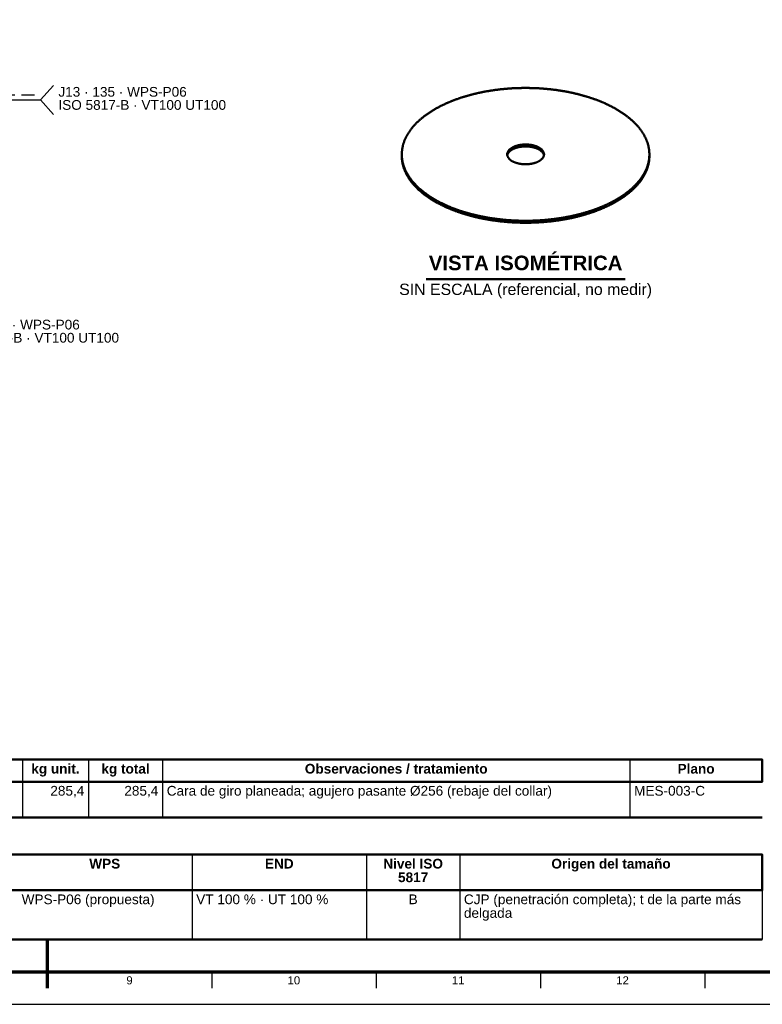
# Model space of a CAD drawing. Header units: millimetres. Extents: x 0 to 841, y 0 to 594.
# Tile 2 of 4: x 417 to 646, y 0 to 304. Entities that reach past the tile are written whole.
import ezdxf
from ezdxf.enums import TextEntityAlignment as Align

# ---------------------------------------------------------------- set-up
doc = ezdxf.new("R2010")
doc.units = ezdxf.units.MM
doc.linetypes.add('OCULTO', pattern=[6, 4, -2])
for name, color, linetype, lineweight in [('COTA', 7, 'CONTINUOUS', 25), ('FINA', 7, 'CONTINUOUS', 25), ('MARCO', 7, 'CONTINUOUS', 70), ('OCU', 7, 'OCULTO', 25), ('TXT', 7, 'CONTINUOUS', 25), ('VIS', 7, 'CONTINUOUS', 50)]:
    doc.layers.add(name, color=color, linetype=linetype, lineweight=lineweight)
doc.styles.add('STD', font='LiberationSans-Regular.ttf')
doc.styles.add('STDB', font='LiberationSans-Bold.ttf')

msp = doc.modelspace()

# ---------------------------------------------------------------- linework, layer by layer
at = {"layer": 'COTA'}
for p, q in [((423.4, 279.1), (427.4, 283.6)), ((387.5, 279.1), (423.4, 279.1)), ((423.4, 279.1), (427.4, 274.6))]:
    msp.add_line(p, q, dxfattribs=at)
at = {"layer": 'FINA'}
for p, q in [((417.78, 75.5), (417.78, 57.7)), ((438.2, 75.5), (438.2, 57.7)), ((461.02, 75.5), (461.02, 57.7)), ((605.16, 75.5), (605.16, 57.7)), ((25, 68.7), (646, 68.7)), ((470.11, 46.2), (470.11, 20)), ((523.95, 46.2), (523.95, 20)), ((552.67, 46.2), (552.67, 20)), ((646, 46.2), (646, 20)), ((25, 35.2), (646, 35.2)), ((425.5, 10), (425.5, 5)), ((476.19, 10), (476.19, 5)), ((526.88, 10), (526.88, 5)), ((577.56, 10), (577.56, 5)), ((628.25, 10), (628.25, 5))]:
    msp.add_line(p, q, dxfattribs=at)
msp.add_lwpolyline([(0, 0), (841, 0), (841, 594), (0, 594)], close=True, dxfattribs=at)
at = {"layer": 'MARCO'}
msp.add_line((425.5, 5), (425.5, 20), dxfattribs=at)
msp.add_lwpolyline([(20, 10), (831, 10), (831, 584), (20, 584)], close=True, dxfattribs=at)
at = {"layer": 'OCU'}
msp.add_line((387.5, 280.7), (423.4, 280.7), dxfattribs=at)
at = {"layer": 'VIS'}
for p, q in [((542.29, 223.8), (603.71, 223.8)), ((25, 57.7), (646, 57.7)), ((25, 20), (646, 20))]:
    msp.add_line(p, q, dxfattribs=at)
for points in [[(611.18, 262.3), (611.18, 262.49), (611.17, 262.68), (611.16, 262.86), (611.15, 263.05), (611.14, 263.24), (611.12, 263.43), (611.1, 263.62), (611.07, 263.8), (611.05, 263.99), (611.02, 264.18), (610.98, 264.36), (610.95, 264.55), (610.91, 264.73), (610.87, 264.91), (610.82, 265.1), (610.77, 265.28), (610.72, 265.46), (610.67, 265.64), (610.61, 265.82), (610.55, 266), (610.49, 266.18), (610.42, 266.36), (610.36, 266.53), (610.29, 266.71), (610.21, 266.88), (610.14, 267.05), (610.06, 267.22), (609.98, 267.4), (609.9, 267.57), (609.81, 267.73), (609.72, 267.9), (609.64, 268.07), (609.54, 268.23), (609.45, 268.4), (609.35, 268.56), (609.26, 268.72), (609.16, 268.88), (609.06, 269.04), (608.95, 269.2), (608.85, 269.35), (608.74, 269.51), (608.63, 269.66), (608.52, 269.81), (608.41, 269.96), (608.29, 270.12), (608.18, 270.26), (608.06, 270.41), (607.94, 270.56), (607.82, 270.7), (607.7, 270.85), (607.58, 270.99), (607.45, 271.13), (607.33, 271.27), (607.2, 271.41), (607.07, 271.55), (606.94, 271.69), (606.81, 271.82), (606.68, 271.95), (606.54, 272.09), (606.41, 272.22), (606.27, 272.35), (606.14, 272.48), (606, 272.61), (605.86, 272.74), (605.72, 272.86), (605.58, 272.99), (605.44, 273.11), (605.29, 273.23), (605.15, 273.36), (605, 273.48), (604.86, 273.6), (604.71, 273.71), (604.56, 273.83), (604.41, 273.95), (604.27, 274.06), (604.12, 274.18), (603.96, 274.29), (603.81, 274.4), (603.66, 274.51), (603.51, 274.62), (603.35, 274.73), (603.2, 274.84), (603.04, 274.95), (602.89, 275.05), (602.73, 275.16), (602.57, 275.26), (602.42, 275.37), (602.26, 275.47), (602.1, 275.57), (601.94, 275.67), (601.78, 275.77), (601.62, 275.87), (601.46, 275.96), (601.29, 276.06), (601.13, 276.16), (600.97, 276.25), (600.81, 276.35), (600.64, 276.44), (600.48, 276.53), (600.31, 276.62), (600.15, 276.71), (599.98, 276.8), (599.81, 276.89), (599.65, 276.98), (599.48, 277.07), (599.31, 277.15), (599.14, 277.24), (598.98, 277.32), (598.81, 277.4), (598.64, 277.49), (598.47, 277.57), (598.3, 277.65), (598.13, 277.73), (597.96, 277.81), (597.79, 277.89), (597.61, 277.97), (597.44, 278.05), (597.27, 278.12), (597.1, 278.2), (596.92, 278.27), (596.75, 278.35), (596.58, 278.42), (596.4, 278.49), (596.23, 278.57), (596.05, 278.64), (595.88, 278.71), (595.7, 278.78), (595.53, 278.85), (595.35, 278.92), (595.18, 278.98), (595, 279.05), (594.83, 279.12), (594.65, 279.18), (594.47, 279.25), (594.29, 279.31), (594.12, 279.38), (593.94, 279.44), (593.76, 279.5), (593.58, 279.56), (593.4, 279.62), (593.23, 279.68), (593.05, 279.74), (592.87, 279.8), (592.69, 279.86), (592.51, 279.92), (592.33, 279.98), (592.15, 280.03), (591.97, 280.09), (591.79, 280.14), (591.61, 280.2), (591.43, 280.25), (591.25, 280.3), (591.07, 280.36), (590.88, 280.41), (590.7, 280.46), (590.52, 280.51), (590.34, 280.56), (590.16, 280.61), (589.98, 280.66), (589.79, 280.71), (589.61, 280.76), (589.43, 280.8), (589.25, 280.85), (589.06, 280.89), (588.88, 280.94), (588.7, 280.98), (588.51, 281.03), (588.33, 281.07), (588.15, 281.12), (587.96, 281.16), (587.78, 281.2), (587.59, 281.24), (587.41, 281.28), (587.23, 281.32), (587.04, 281.36), (586.86, 281.4), (586.67, 281.44), (586.49, 281.48), (586.3, 281.51), (586.12, 281.55), (585.93, 281.59), (585.75, 281.62), (585.56, 281.66), (585.38, 281.69), (585.19, 281.72), (585.01, 281.76), (584.82, 281.79), (584.63, 281.82), (584.45, 281.85), (584.26, 281.88), (584.08, 281.92), (583.89, 281.95), (583.7, 281.97), (583.52, 282), (583.33, 282.03), (583.15, 282.06), (582.96, 282.09), (582.77, 282.11), (582.59, 282.14), (582.4, 282.17), (582.21, 282.19), (582.03, 282.22), (581.84, 282.24), (581.65, 282.26), (581.46, 282.29), (581.28, 282.31), (581.09, 282.33), (580.9, 282.35), (580.71, 282.37), (580.53, 282.39), (580.34, 282.41), (580.15, 282.43), (579.96, 282.45), (579.78, 282.47), (579.59, 282.49), (579.4, 282.51), (579.21, 282.52), (579.03, 282.54), (578.84, 282.56), (578.65, 282.57), (578.46, 282.59), (578.27, 282.6), (578.09, 282.61), (577.9, 282.63), (577.71, 282.64), (577.52, 282.65), (577.33, 282.66), (577.15, 282.68), (576.96, 282.69), (576.77, 282.7), (576.58, 282.71), (576.39, 282.72), (576.2, 282.72), (576.02, 282.73), (575.83, 282.74), (575.64, 282.75), (575.45, 282.75), (575.26, 282.76), (575.07, 282.77), (574.89, 282.77), (574.7, 282.78), (574.51, 282.78), (574.32, 282.78), (574.13, 282.79), (573.94, 282.79), (573.75, 282.79), (573.57, 282.79), (573.38, 282.8), (573.19, 282.8), (573, 282.8), (572.81, 282.8), (572.62, 282.8), (572.43, 282.79), (572.25, 282.79), (572.06, 282.79), (571.87, 282.79), (571.68, 282.78), (571.49, 282.78), (571.3, 282.78), (571.11, 282.77), (570.93, 282.77), (570.74, 282.76), (570.55, 282.75), (570.36, 282.75), (570.17, 282.74), (569.98, 282.73), (569.8, 282.72), (569.61, 282.72), (569.42, 282.71), (569.23, 282.7), (569.04, 282.69), (568.85, 282.68), (568.67, 282.66), (568.48, 282.65), (568.29, 282.64), (568.1, 282.63), (567.91, 282.61), (567.73, 282.6), (567.54, 282.59), (567.35, 282.57), (567.16, 282.56), (566.97, 282.54), (566.79, 282.52), (566.6, 282.51), (566.41, 282.49), (566.22, 282.47), (566.04, 282.45), (565.85, 282.43), (565.66, 282.41), (565.47, 282.39), (565.29, 282.37), (565.1, 282.35), (564.91, 282.33), (564.72, 282.31), (564.54, 282.29), (564.35, 282.26), (564.16, 282.24), (563.97, 282.22), (563.79, 282.19), (563.6, 282.17), (563.41, 282.14), (563.23, 282.11), (563.04, 282.09), (562.85, 282.06), (562.67, 282.03), (562.48, 282), (562.3, 281.97), (562.11, 281.95), (561.92, 281.92), (561.74, 281.88), (561.55, 281.85), (561.37, 281.82), (561.18, 281.79), (560.99, 281.76), (560.81, 281.72), (560.62, 281.69), (560.44, 281.66), (560.25, 281.62), (560.07, 281.59), (559.88, 281.55), (559.7, 281.51), (559.51, 281.48), (559.33, 281.44), (559.14, 281.4), (558.96, 281.36), (558.77, 281.32), (558.59, 281.28), (558.41, 281.24), (558.22, 281.2), (558.04, 281.16), (557.85, 281.12), (557.67, 281.07), (557.49, 281.03), (557.3, 280.98), (557.12, 280.94), (556.94, 280.89), (556.75, 280.85), (556.57, 280.8), (556.39, 280.76), (556.21, 280.71), (556.02, 280.66), (555.84, 280.61), (555.66, 280.56), (555.48, 280.51), (555.3, 280.46), (555.12, 280.41), (554.93, 280.36), (554.75, 280.3), (554.57, 280.25), (554.39, 280.2), (554.21, 280.14), (554.03, 280.09), (553.85, 280.03), (553.67, 279.98), (553.49, 279.92), (553.31, 279.86), (553.13, 279.8), (552.95, 279.74), (552.77, 279.68), (552.6, 279.62), (552.42, 279.56), (552.24, 279.5), (552.06, 279.44), (551.88, 279.38), (551.71, 279.31), (551.53, 279.25), (551.35, 279.18), (551.17, 279.12), (551, 279.05), (550.82, 278.98), (550.65, 278.92), (550.47, 278.85), (550.3, 278.78), (550.12, 278.71), (549.95, 278.64), (549.77, 278.57), (549.6, 278.49), (549.42, 278.42), (549.25, 278.35), (549.08, 278.27), (548.9, 278.2), (548.73, 278.12), (548.56, 278.05), (548.39, 277.97), (548.21, 277.89), (548.04, 277.81), (547.87, 277.73), (547.7, 277.65), (547.53, 277.57), (547.36, 277.49), (547.19, 277.4), (547.02, 277.32), (546.86, 277.24), (546.69, 277.15), (546.52, 277.07), (546.35, 276.98), (546.19, 276.89), (546.02, 276.8), (545.85, 276.71), (545.69, 276.62), (545.52, 276.53), (545.36, 276.44), (545.19, 276.35), (545.03, 276.25), (544.87, 276.16), (544.71, 276.06), (544.54, 275.96), (544.38, 275.87), (544.22, 275.77), (544.06, 275.67), (543.9, 275.57), (543.74, 275.47), (543.58, 275.37), (543.43, 275.26), (543.27, 275.16), (543.11, 275.05), (542.96, 274.95), (542.8, 274.84), (542.65, 274.73), (542.49, 274.62), (542.34, 274.51), (542.19, 274.4), (542.04, 274.29), (541.88, 274.18), (541.73, 274.06), (541.59, 273.95), (541.44, 273.83), (541.29, 273.71), (541.14, 273.6), (541, 273.48), (540.85, 273.36), (540.71, 273.23), (540.56, 273.11), (540.42, 272.99), (540.28, 272.86), (540.14, 272.74), (540, 272.61), (539.86, 272.48), (539.73, 272.35), (539.59, 272.22), (539.46, 272.09), (539.32, 271.95), (539.19, 271.82), (539.06, 271.69), (538.93, 271.55), (538.8, 271.41), (538.67, 271.27), (538.55, 271.13), (538.42, 270.99), (538.3, 270.85), (538.18, 270.7), (538.06, 270.56), (537.94, 270.41), (537.82, 270.26), (537.71, 270.12), (537.59, 269.96), (537.48, 269.81), (537.37, 269.66), (537.26, 269.51), (537.15, 269.35), (537.05, 269.2), (536.94, 269.04), (536.84, 268.88), (536.74, 268.72), (536.65, 268.56), (536.55, 268.4), (536.46, 268.23), (536.36, 268.07), (536.28, 267.9), (536.19, 267.73), (536.1, 267.57), (536.02, 267.4), (535.94, 267.22), (535.86, 267.05), (535.79, 266.88), (535.71, 266.71), (535.64, 266.53), (535.58, 266.36), (535.51, 266.18), (535.45, 266), (535.39, 265.82), (535.33, 265.64), (535.28, 265.46), (535.23, 265.28), (535.18, 265.1), (535.13, 264.91), (535.09, 264.73), (535.05, 264.55), (535.02, 264.36), (534.98, 264.18), (534.95, 263.99), (534.93, 263.8), (534.9, 263.62), (534.88, 263.43), (534.86, 263.24), (534.85, 263.05), (534.84, 262.86), (534.83, 262.68), (534.82, 262.49), (534.82, 262.3)], [(578.68, 262.3), (578.68, 262.42), (578.66, 262.54), (578.64, 262.66), (578.61, 262.78), (578.57, 262.89), (578.53, 263), (578.48, 263.11), (578.42, 263.22), (578.35, 263.32), (578.29, 263.42), (578.21, 263.52), (578.13, 263.61), (578.05, 263.7), (577.97, 263.78), (577.88, 263.87), (577.79, 263.94), (577.69, 264.02), (577.6, 264.09), (577.5, 264.16), (577.4, 264.23), (577.29, 264.3), (577.19, 264.36), (577.09, 264.42), (576.98, 264.48), (576.87, 264.53), (576.76, 264.59), (576.65, 264.64), (576.54, 264.68), (576.43, 264.73), (576.32, 264.78), (576.21, 264.82), (576.09, 264.86), (575.98, 264.9), (575.86, 264.94), (575.75, 264.97), (575.63, 265), (575.51, 265.04), (575.4, 265.07), (575.28, 265.09), (575.16, 265.12), (575.04, 265.15), (574.92, 265.17), (574.81, 265.19), (574.69, 265.21), (574.57, 265.23), (574.45, 265.25), (574.33, 265.27), (574.21, 265.28), (574.09, 265.29), (573.97, 265.31), (573.85, 265.32), (573.73, 265.33), (573.6, 265.33), (573.48, 265.34), (573.36, 265.34), (573.24, 265.35), (573.12, 265.35), (573, 265.35), (572.88, 265.35), (572.76, 265.35), (572.64, 265.34), (572.52, 265.34), (572.4, 265.33), (572.27, 265.33), (572.15, 265.32), (572.03, 265.31), (571.91, 265.29), (571.79, 265.28), (571.67, 265.27), (571.55, 265.25), (571.43, 265.23), (571.31, 265.21), (571.19, 265.19), (571.08, 265.17), (570.96, 265.15), (570.84, 265.12), (570.72, 265.09), (570.6, 265.07), (570.49, 265.04), (570.37, 265), (570.25, 264.97), (570.14, 264.94), (570.02, 264.9), (569.91, 264.86), (569.79, 264.82), (569.68, 264.78), (569.57, 264.73), (569.46, 264.68), (569.35, 264.64), (569.24, 264.59), (569.13, 264.53), (569.02, 264.48), (568.91, 264.42), (568.81, 264.36), (568.71, 264.3), (568.6, 264.23), (568.5, 264.16), (568.4, 264.09), (568.31, 264.02), (568.21, 263.94), (568.12, 263.87), (568.03, 263.78), (567.95, 263.7), (567.87, 263.61), (567.79, 263.52), (567.71, 263.42), (567.65, 263.32), (567.58, 263.22), (567.52, 263.11), (567.47, 263), (567.43, 262.89), (567.39, 262.78), (567.36, 262.66), (567.34, 262.54), (567.32, 262.42), (567.32, 262.3)], [(578.65, 262), (578.63, 262.12), (578.59, 262.23), (578.55, 262.35), (578.5, 262.46), (578.45, 262.57), (578.39, 262.67), (578.32, 262.77), (578.25, 262.87), (578.17, 262.96), (578.09, 263.05), (578.01, 263.14), (577.92, 263.22), (577.83, 263.31), (577.74, 263.38), (577.64, 263.46), (577.55, 263.53), (577.45, 263.6), (577.35, 263.67), (577.24, 263.73), (577.14, 263.79), (577.03, 263.85), (576.93, 263.91), (576.82, 263.96), (576.71, 264.01), (576.6, 264.06), (576.49, 264.11), (576.38, 264.15), (576.26, 264.2), (576.15, 264.24), (576.04, 264.28), (575.92, 264.32), (575.8, 264.35), (575.69, 264.39), (575.57, 264.42), (575.46, 264.45), (575.34, 264.48), (575.22, 264.51), (575.1, 264.53), (574.98, 264.56), (574.86, 264.58), (574.75, 264.6), (574.63, 264.62), (574.51, 264.64), (574.39, 264.66), (574.27, 264.67), (574.15, 264.69), (574.03, 264.7), (573.91, 264.71), (573.79, 264.72), (573.66, 264.73), (573.54, 264.74), (573.42, 264.74), (573.3, 264.75), (573.18, 264.75), (573.06, 264.75), (572.94, 264.75), (572.82, 264.75), (572.7, 264.75), (572.58, 264.74), (572.46, 264.74), (572.34, 264.73), (572.21, 264.72), (572.09, 264.71), (571.97, 264.7), (571.85, 264.69), (571.73, 264.67), (571.61, 264.66), (571.49, 264.64), (571.37, 264.62), (571.25, 264.6), (571.14, 264.58), (571.02, 264.56), (570.9, 264.53), (570.78, 264.51), (570.66, 264.48), (570.54, 264.45), (570.43, 264.42), (570.31, 264.39), (570.2, 264.35), (570.08, 264.32), (569.96, 264.28), (569.85, 264.24), (569.74, 264.2), (569.62, 264.15), (569.51, 264.11), (569.4, 264.06), (569.29, 264.01), (569.18, 263.96), (569.07, 263.91), (568.97, 263.85), (568.86, 263.79), (568.76, 263.73), (568.65, 263.67), (568.55, 263.6), (568.45, 263.53), (568.36, 263.46), (568.26, 263.38), (568.17, 263.31), (568.08, 263.22), (567.99, 263.14), (567.91, 263.05), (567.83, 262.96), (567.75, 262.87), (567.68, 262.77), (567.61, 262.67), (567.55, 262.57), (567.5, 262.46), (567.45, 262.35), (567.41, 262.23), (567.37, 262.12), (567.35, 262)], [(534.82, 262.3), (534.82, 262.15), (534.83, 262), (534.83, 261.85), (534.84, 261.7), (534.85, 261.55), (534.86, 261.4), (534.87, 261.25), (534.89, 261.1), (534.9, 260.95), (534.92, 260.8), (534.95, 260.65), (534.97, 260.51), (534.99, 260.36), (535.02, 260.21), (535.05, 260.06), (535.08, 259.92), (535.11, 259.77), (535.15, 259.62), (535.19, 259.48), (535.22, 259.33), (535.26, 259.19), (535.31, 259.04), (535.35, 258.9), (535.4, 258.76), (535.44, 258.62), (535.49, 258.47), (535.54, 258.33), (535.6, 258.19), (535.65, 258.05), (535.71, 257.91), (535.76, 257.77), (535.82, 257.64), (535.88, 257.5), (535.95, 257.36), (536.01, 257.23), (536.08, 257.09), (536.14, 256.96), (536.21, 256.82), (536.28, 256.69), (536.35, 256.56), (536.42, 256.43), (536.5, 256.3), (536.57, 256.17), (536.65, 256.04), (536.73, 255.91), (536.8, 255.78), (536.88, 255.65), (536.97, 255.53), (537.05, 255.4), (537.13, 255.28), (537.22, 255.15), (537.3, 255.03), (537.39, 254.91), (537.48, 254.79), (537.57, 254.67), (537.66, 254.55), (537.75, 254.43), (537.84, 254.31), (537.94, 254.19), (538.03, 254.07), (538.13, 253.96), (538.22, 253.84), (538.32, 253.73), (538.42, 253.62), (538.52, 253.5), (538.62, 253.39), (538.72, 253.28), (538.82, 253.17), (538.92, 253.06), (539.02, 252.95), (539.13, 252.84), (539.23, 252.73), (539.34, 252.63), (539.45, 252.52), (539.55, 252.42), (539.66, 252.31), (539.77, 252.21), (539.88, 252.11), (539.99, 252), (540.1, 251.9), (540.21, 251.8), (540.32, 251.7), (540.43, 251.6), (540.55, 251.5), (540.66, 251.41), (540.78, 251.31), (540.89, 251.21), (541.01, 251.12), (541.12, 251.02), (541.24, 250.93), (541.36, 250.83), (541.47, 250.74), (541.59, 250.65), (541.71, 250.55), (541.83, 250.46), (541.95, 250.37), (542.07, 250.28), (542.19, 250.19), (542.31, 250.11), (542.43, 250.02), (542.56, 249.93), (542.68, 249.84), (542.8, 249.76), (542.93, 249.67), (543.05, 249.59), (543.17, 249.5), (543.3, 249.42), (543.42, 249.34), (543.55, 249.26), (543.68, 249.17), (543.8, 249.09), (543.93, 249.01), (544.06, 248.93), (544.18, 248.85), (544.31, 248.78), (544.44, 248.7), (544.57, 248.62), (544.7, 248.54), (544.83, 248.47), (544.96, 248.39), (545.09, 248.32), (545.22, 248.24), (545.35, 248.17), (545.48, 248.09), (545.61, 248.02), (545.74, 247.95), (545.87, 247.88), (546, 247.81), (546.14, 247.73), (546.27, 247.66), (546.4, 247.59), (546.54, 247.53), (546.67, 247.46), (546.8, 247.39), (546.94, 247.32), (547.07, 247.25), (547.21, 247.19), (547.34, 247.12), (547.48, 247.06), (547.61, 246.99), (547.75, 246.93), (547.88, 246.86), (548.02, 246.8), (548.15, 246.74), (548.29, 246.67), (548.43, 246.61), (548.56, 246.55), (548.7, 246.49), (548.84, 246.43), (548.98, 246.37), (549.11, 246.31), (549.25, 246.25), (549.39, 246.19), (549.53, 246.13), (549.67, 246.08), (549.81, 246.02), (549.95, 245.96), (550.08, 245.91), (550.22, 245.85), (550.36, 245.79), (550.5, 245.74), (550.64, 245.68), (550.78, 245.63), (550.92, 245.58), (551.06, 245.52), (551.2, 245.47), (551.34, 245.42), (551.49, 245.37), (551.63, 245.32), (551.77, 245.26), (551.91, 245.21), (552.05, 245.16), (552.19, 245.11), (552.33, 245.06), (552.48, 245.02), (552.62, 244.97), (552.76, 244.92), (552.9, 244.87), (553.05, 244.82), (553.19, 244.78), (553.33, 244.73), (553.47, 244.69), (553.62, 244.64), (553.76, 244.6), (553.9, 244.55), (554.05, 244.51), (554.19, 244.46), (554.33, 244.42), (554.48, 244.38), (554.62, 244.33), (554.77, 244.29), (554.91, 244.25), (555.05, 244.21), (555.2, 244.17), (555.34, 244.13), (555.49, 244.09), (555.63, 244.05), (555.78, 244.01), (555.92, 243.97), (556.07, 243.93), (556.21, 243.89), (556.36, 243.85), (556.5, 243.81), (556.65, 243.78), (556.79, 243.74), (556.94, 243.7), (557.09, 243.67), (557.23, 243.63), (557.38, 243.6), (557.52, 243.56), (557.67, 243.53), (557.82, 243.49), (557.96, 243.46), (558.11, 243.43), (558.25, 243.39), (558.4, 243.36), (558.55, 243.33), (558.69, 243.3), (558.84, 243.26), (558.99, 243.23), (559.13, 243.2), (559.28, 243.17), (559.43, 243.14), (559.58, 243.11), (559.72, 243.08), (559.87, 243.05), (560.02, 243.02), (560.16, 243), (560.31, 242.97), (560.46, 242.94), (560.61, 242.91), (560.76, 242.89), (560.9, 242.86), (561.05, 242.83), (561.2, 242.81), (561.35, 242.78), (561.49, 242.76), (561.64, 242.73), (561.79, 242.71), (561.94, 242.68), (562.09, 242.66), (562.23, 242.63), (562.38, 242.61), (562.53, 242.59), (562.68, 242.57), (562.83, 242.54), (562.98, 242.52), (563.13, 242.5), (563.27, 242.48), (563.42, 242.46), (563.57, 242.44), (563.72, 242.42), (563.87, 242.4), (564.02, 242.38), (564.17, 242.36), (564.32, 242.34), (564.46, 242.32), (564.61, 242.3), (564.76, 242.28), (564.91, 242.27), (565.06, 242.25), (565.21, 242.23), (565.36, 242.22), (565.51, 242.2), (565.66, 242.18), (565.81, 242.17), (565.96, 242.15), (566.11, 242.14), (566.26, 242.12), (566.4, 242.11), (566.55, 242.1), (566.7, 242.08), (566.85, 242.07), (567, 242.06), (567.15, 242.04), (567.3, 242.03), (567.45, 242.02), (567.6, 242.01), (567.75, 242), (567.9, 241.99), (568.05, 241.98), (568.2, 241.96), (568.35, 241.95), (568.5, 241.95), (568.65, 241.94), (568.8, 241.93), (568.95, 241.92), (569.1, 241.91), (569.25, 241.9), (569.4, 241.89), (569.55, 241.89), (569.7, 241.88), (569.85, 241.87), (570, 241.87), (570.15, 241.86), (570.3, 241.85), (570.45, 241.85), (570.6, 241.84), (570.75, 241.84), (570.9, 241.83), (571.05, 241.83), (571.2, 241.82), (571.35, 241.82), (571.5, 241.82), (571.65, 241.81), (571.8, 241.81), (571.95, 241.81), (572.1, 241.81), (572.25, 241.81), (572.4, 241.8), (572.55, 241.8), (572.7, 241.8), (572.85, 241.8), (573, 241.8), (573.15, 241.8), (573.3, 241.8), (573.45, 241.8), (573.6, 241.8), (573.75, 241.81), (573.9, 241.81), (574.05, 241.81), (574.2, 241.81), (574.35, 241.81), (574.5, 241.82), (574.65, 241.82), (574.8, 241.82), (574.95, 241.83), (575.1, 241.83), (575.25, 241.84), (575.4, 241.84), (575.55, 241.85), (575.7, 241.85), (575.85, 241.86), (576, 241.87), (576.15, 241.87), (576.3, 241.88), (576.45, 241.89), (576.6, 241.89), (576.75, 241.9), (576.9, 241.91), (577.05, 241.92), (577.2, 241.93), (577.35, 241.94), (577.5, 241.95), (577.65, 241.95), (577.8, 241.96), (577.95, 241.98), (578.1, 241.99), (578.25, 242), (578.4, 242.01), (578.55, 242.02), (578.7, 242.03), (578.85, 242.04), (579, 242.06), (579.15, 242.07), (579.3, 242.08), (579.45, 242.1), (579.6, 242.11), (579.74, 242.12), (579.89, 242.14), (580.04, 242.15), (580.19, 242.17), (580.34, 242.18), (580.49, 242.2), (580.64, 242.22), (580.79, 242.23), (580.94, 242.25), (581.09, 242.27), (581.24, 242.28), (581.39, 242.3), (581.54, 242.32), (581.68, 242.34), (581.83, 242.36), (581.98, 242.38), (582.13, 242.4), (582.28, 242.42), (582.43, 242.44), (582.58, 242.46), (582.73, 242.48), (582.87, 242.5), (583.02, 242.52), (583.17, 242.54), (583.32, 242.57), (583.47, 242.59), (583.62, 242.61), (583.77, 242.63), (583.91, 242.66), (584.06, 242.68), (584.21, 242.71), (584.36, 242.73), (584.51, 242.76), (584.65, 242.78), (584.8, 242.81), (584.95, 242.83), (585.1, 242.86), (585.25, 242.89), (585.39, 242.91), (585.54, 242.94), (585.69, 242.97), (585.84, 243), (585.98, 243.02), (586.13, 243.05), (586.28, 243.08), (586.42, 243.11), (586.57, 243.14), (586.72, 243.17), (586.87, 243.2), (587.01, 243.23), (587.16, 243.26), (587.31, 243.3), (587.45, 243.33), (587.6, 243.36), (587.75, 243.39), (587.89, 243.43), (588.04, 243.46), (588.18, 243.49), (588.33, 243.53), (588.48, 243.56), (588.62, 243.6), (588.77, 243.63), (588.91, 243.67), (589.06, 243.7), (589.21, 243.74), (589.35, 243.78), (589.5, 243.81), (589.64, 243.85), (589.79, 243.89), (589.93, 243.93), (590.08, 243.97), (590.22, 244.01), (590.37, 244.05), (590.51, 244.09), (590.66, 244.13), (590.8, 244.17), (590.95, 244.21), (591.09, 244.25), (591.23, 244.29), (591.38, 244.33), (591.52, 244.38), (591.67, 244.42), (591.81, 244.46), (591.95, 244.51), (592.1, 244.55), (592.24, 244.6), (592.38, 244.64), (592.53, 244.69), (592.67, 244.73), (592.81, 244.78), (592.95, 244.82), (593.1, 244.87), (593.24, 244.92), (593.38, 244.97), (593.52, 245.02), (593.67, 245.06), (593.81, 245.11), (593.95, 245.16), (594.09, 245.21), (594.23, 245.26), (594.37, 245.32), (594.51, 245.37), (594.66, 245.42), (594.8, 245.47), (594.94, 245.52), (595.08, 245.58), (595.22, 245.63), (595.36, 245.68), (595.5, 245.74), (595.64, 245.79), (595.78, 245.85), (595.92, 245.91), (596.05, 245.96), (596.19, 246.02), (596.33, 246.08), (596.47, 246.13), (596.61, 246.19), (596.75, 246.25), (596.89, 246.31), (597.02, 246.37), (597.16, 246.43), (597.3, 246.49), (597.44, 246.55), (597.57, 246.61), (597.71, 246.67), (597.85, 246.74), (597.98, 246.8), (598.12, 246.86), (598.25, 246.93), (598.39, 246.99), (598.52, 247.06), (598.66, 247.12), (598.79, 247.19), (598.93, 247.25), (599.06, 247.32), (599.2, 247.39), (599.33, 247.46), (599.46, 247.53), (599.6, 247.6), (599.73, 247.66), (599.86, 247.73), (600, 247.81)], [(534.82, 262.3), (534.82, 261.7)], [(534.82, 261.7), (534.82, 261.55), (534.83, 261.4), (534.83, 261.25), (534.84, 261.1), (534.85, 260.95), (534.86, 260.8), (534.87, 260.65), (534.89, 260.5), (534.9, 260.35), (534.92, 260.2), (534.95, 260.06), (534.97, 259.91), (534.99, 259.76), (535.02, 259.61), (535.05, 259.46), (535.08, 259.32), (535.11, 259.17), (535.15, 259.02), (535.19, 258.88), (535.22, 258.73), (535.26, 258.59), (535.31, 258.45), (535.35, 258.3), (535.4, 258.16), (535.44, 258.02), (535.49, 257.87), (535.54, 257.73), (535.6, 257.59), (535.65, 257.45), (535.71, 257.31), (535.76, 257.17), (535.82, 257.04), (535.88, 256.9), (535.95, 256.76), (536.01, 256.63), (536.08, 256.49), (536.14, 256.36), (536.21, 256.22), (536.28, 256.09), (536.35, 255.96), (536.42, 255.83), (536.5, 255.7), (536.57, 255.57), (536.65, 255.44), (536.73, 255.31), (536.8, 255.18), (536.88, 255.05), (536.97, 254.93), (537.05, 254.8), (537.13, 254.68), (537.22, 254.55), (537.3, 254.43), (537.39, 254.31), (537.48, 254.19), (537.57, 254.07), (537.66, 253.95), (537.75, 253.83), (537.84, 253.71), (537.94, 253.59), (538.03, 253.48), (538.13, 253.36), (538.22, 253.24), (538.32, 253.13), (538.42, 253.02), (538.52, 252.9), (538.62, 252.79), (538.72, 252.68), (538.82, 252.57), (538.92, 252.46), (539.02, 252.35), (539.13, 252.24), (539.23, 252.14), (539.34, 252.03), (539.45, 251.92), (539.55, 251.82), (539.66, 251.71), (539.77, 251.61), (539.88, 251.51), (539.99, 251.4), (540.1, 251.3), (540.21, 251.2), (540.32, 251.1), (540.43, 251), (540.55, 250.9), (540.66, 250.81), (540.78, 250.71), (540.89, 250.61), (541.01, 250.52), (541.12, 250.42), (541.24, 250.33), (541.36, 250.23), (541.47, 250.14), (541.59, 250.05), (541.71, 249.96), (541.83, 249.86), (541.95, 249.77), (542.07, 249.68), (542.19, 249.6), (542.31, 249.51), (542.43, 249.42), (542.56, 249.33), (542.68, 249.25), (542.8, 249.16), (542.93, 249.07), (543.05, 248.99), (543.17, 248.91), (543.3, 248.82), (543.42, 248.74), (543.55, 248.66), (543.68, 248.58), (543.8, 248.49), (543.93, 248.41), (544.06, 248.33), (544.18, 248.25), (544.31, 248.18), (544.44, 248.1), (544.57, 248.02), (544.7, 247.94), (544.83, 247.87), (544.96, 247.79), (545.09, 247.72), (545.22, 247.64), (545.35, 247.57), (545.48, 247.49), (545.61, 247.42), (545.74, 247.35), (545.87, 247.28), (546, 247.21), (546.14, 247.14), (546.27, 247.07), (546.4, 247), (546.54, 246.93), (546.67, 246.86), (546.8, 246.79), (546.94, 246.72), (547.07, 246.66), (547.21, 246.59), (547.34, 246.52), (547.48, 246.46), (547.61, 246.39), (547.75, 246.33), (547.88, 246.26), (548.02, 246.2), (548.15, 246.14), (548.29, 246.07), (548.43, 246.01), (548.56, 245.95), (548.7, 245.89), (548.84, 245.83), (548.98, 245.77), (549.11, 245.71), (549.25, 245.65), (549.39, 245.59), (549.53, 245.53), (549.67, 245.48), (549.81, 245.42), (549.95, 245.36), (550.08, 245.31), (550.22, 245.25), (550.36, 245.19), (550.5, 245.14), (550.64, 245.09), (550.78, 245.03), (550.92, 244.98), (551.06, 244.92), (551.2, 244.87), (551.34, 244.82), (551.49, 244.77), (551.63, 244.72), (551.77, 244.67), (551.91, 244.61), (552.05, 244.56), (552.19, 244.51), (552.33, 244.47), (552.48, 244.42), (552.62, 244.37), (552.76, 244.32), (552.9, 244.27), (553.05, 244.23), (553.19, 244.18), (553.33, 244.13), (553.47, 244.09), (553.62, 244.04), (553.76, 244), (553.9, 243.95), (554.05, 243.91), (554.19, 243.86), (554.33, 243.82), (554.48, 243.78), (554.62, 243.73), (554.77, 243.69), (554.91, 243.65), (555.05, 243.61), (555.2, 243.57), (555.34, 243.53), (555.49, 243.49), (555.63, 243.45), (555.78, 243.41), (555.92, 243.37), (556.07, 243.33), (556.21, 243.29), (556.36, 243.25), (556.5, 243.22), (556.65, 243.18), (556.79, 243.14), (556.94, 243.1), (557.09, 243.07), (557.23, 243.03), (557.38, 243), (557.52, 242.96), (557.67, 242.93), (557.82, 242.89), (557.96, 242.86), (558.11, 242.83), (558.25, 242.79), (558.4, 242.76), (558.55, 242.73), (558.69, 242.7), (558.84, 242.66), (558.99, 242.63), (559.13, 242.6), (559.28, 242.57), (559.43, 242.54), (559.58, 242.51), (559.72, 242.48), (559.87, 242.45), (560.02, 242.42), (560.16, 242.4), (560.31, 242.37), (560.46, 242.34), (560.61, 242.31), (560.76, 242.29), (560.9, 242.26), (561.05, 242.23), (561.2, 242.21), (561.35, 242.18), (561.49, 242.16), (561.64, 242.13), (561.79, 242.11), (561.94, 242.08), (562.09, 242.06), (562.23, 242.03), (562.38, 242.01), (562.53, 241.99), (562.68, 241.97), (562.83, 241.94), (562.98, 241.92), (563.13, 241.9), (563.27, 241.88), (563.42, 241.86), (563.57, 241.84), (563.72, 241.82), (563.87, 241.8), (564.02, 241.78), (564.17, 241.76), (564.32, 241.74), (564.46, 241.72), (564.61, 241.7), (564.76, 241.69), (564.91, 241.67), (565.06, 241.65), (565.21, 241.63), (565.36, 241.62), (565.51, 241.6), (565.66, 241.59), (565.81, 241.57), (565.96, 241.55), (566.11, 241.54), (566.26, 241.53), (566.4, 241.51), (566.55, 241.5), (566.7, 241.48), (566.85, 241.47), (567, 241.46), (567.15, 241.44), (567.3, 241.43), (567.45, 241.42), (567.6, 241.41), (567.75, 241.4), (567.9, 241.39), (568.05, 241.38), (568.2, 241.37), (568.35, 241.36), (568.5, 241.35), (568.65, 241.34), (568.8, 241.33), (568.95, 241.32), (569.1, 241.31), (569.25, 241.3), (569.4, 241.29), (569.55, 241.29), (569.7, 241.28), (569.85, 241.27), (570, 241.27), (570.15, 241.26), (570.3, 241.25), (570.45, 241.25), (570.6, 241.24), (570.75, 241.24), (570.9, 241.23), (571.05, 241.23), (571.2, 241.23), (571.35, 241.22), (571.5, 241.22), (571.65, 241.22), (571.8, 241.21), (571.95, 241.21), (572.1, 241.21), (572.25, 241.21), (572.4, 241.21), (572.55, 241.2), (572.7, 241.2), (572.85, 241.2), (573, 241.2), (573.15, 241.2), (573.3, 241.2), (573.45, 241.2), (573.6, 241.21), (573.75, 241.21), (573.9, 241.21), (574.05, 241.21), (574.2, 241.21), (574.35, 241.22), (574.5, 241.22), (574.65, 241.22), (574.8, 241.23), (574.95, 241.23), (575.1, 241.23), (575.25, 241.24), (575.4, 241.24), (575.55, 241.25), (575.7, 241.25), (575.85, 241.26), (576, 241.27), (576.15, 241.27), (576.3, 241.28), (576.45, 241.29), (576.6, 241.29), (576.75, 241.3), (576.9, 241.31), (577.05, 241.32), (577.2, 241.33), (577.35, 241.34), (577.5, 241.35), (577.65, 241.36), (577.8, 241.37), (577.95, 241.38), (578.1, 241.39), (578.25, 241.4), (578.4, 241.41), (578.55, 241.42), (578.7, 241.43), (578.85, 241.44), (579, 241.46), (579.15, 241.47), (579.3, 241.48), (579.45, 241.5), (579.6, 241.51), (579.74, 241.53), (579.89, 241.54), (580.04, 241.55), (580.19, 241.57), (580.34, 241.59), (580.49, 241.6), (580.64, 241.62), (580.79, 241.63), (580.94, 241.65), (581.09, 241.67), (581.24, 241.69), (581.39, 241.7), (581.54, 241.72), (581.68, 241.74), (581.83, 241.76), (581.98, 241.78), (582.13, 241.8), (582.28, 241.82), (582.43, 241.84), (582.58, 241.86), (582.73, 241.88), (582.87, 241.9), (583.02, 241.92), (583.17, 241.94), (583.32, 241.97), (583.47, 241.99), (583.62, 242.01), (583.77, 242.03), (583.91, 242.06), (584.06, 242.08), (584.21, 242.11), (584.36, 242.13), (584.51, 242.16), (584.65, 242.18), (584.8, 242.21), (584.95, 242.23), (585.1, 242.26), (585.25, 242.29), (585.39, 242.31), (585.54, 242.34), (585.69, 242.37), (585.84, 242.4), (585.98, 242.42), (586.13, 242.45), (586.28, 242.48), (586.42, 242.51), (586.57, 242.54), (586.72, 242.57), (586.87, 242.6), (587.01, 242.63), (587.16, 242.66), (587.31, 242.7), (587.45, 242.73), (587.6, 242.76), (587.75, 242.79), (587.89, 242.83), (588.04, 242.86), (588.18, 242.89), (588.33, 242.93), (588.48, 242.96), (588.62, 243), (588.77, 243.03), (588.91, 243.07), (589.06, 243.1), (589.21, 243.14), (589.35, 243.18), (589.5, 243.22), (589.64, 243.25), (589.79, 243.29), (589.93, 243.33), (590.08, 243.37), (590.22, 243.41), (590.37, 243.45), (590.51, 243.49), (590.66, 243.53), (590.8, 243.57), (590.95, 243.61), (591.09, 243.65), (591.23, 243.69), (591.38, 243.73), (591.52, 243.78), (591.67, 243.82), (591.81, 243.86), (591.95, 243.91), (592.1, 243.95), (592.24, 244), (592.38, 244.04), (592.53, 244.09), (592.67, 244.13), (592.81, 244.18), (592.95, 244.23), (593.1, 244.27), (593.24, 244.32), (593.38, 244.37), (593.52, 244.42), (593.67, 244.47), (593.81, 244.51), (593.95, 244.56), (594.09, 244.61), (594.23, 244.67), (594.37, 244.72), (594.51, 244.77), (594.66, 244.82), (594.8, 244.87), (594.94, 244.92), (595.08, 244.98), (595.22, 245.03), (595.36, 245.09), (595.5, 245.14), (595.64, 245.19), (595.78, 245.25), (595.92, 245.31), (596.05, 245.36), (596.19, 245.42), (596.33, 245.48), (596.47, 245.53), (596.61, 245.59), (596.75, 245.65), (596.89, 245.71), (597.02, 245.77), (597.16, 245.83), (597.3, 245.89), (597.44, 245.95), (597.57, 246.01), (597.71, 246.07), (597.85, 246.14), (597.98, 246.2), (598.12, 246.26), (598.25, 246.33), (598.39, 246.39), (598.52, 246.46), (598.66, 246.52), (598.79, 246.59), (598.93, 246.66), (599.06, 246.72), (599.2, 246.79), (599.33, 246.86), (599.46, 246.93), (599.6, 247), (599.73, 247.07), (599.86, 247.14), (600, 247.21)], [(567.32, 262.3), (567.32, 262.18), (567.34, 262.06), (567.36, 261.94), (567.39, 261.83), (567.42, 261.71), (567.47, 261.6), (567.52, 261.49), (567.58, 261.39), (567.64, 261.28), (567.71, 261.19), (567.78, 261.09), (567.86, 261), (567.94, 260.91), (568.03, 260.82), (568.11, 260.74), (568.2, 260.66), (568.3, 260.59), (568.39, 260.51), (568.49, 260.44), (568.59, 260.38), (568.69, 260.31), (568.79, 260.25), (568.9, 260.19), (569, 260.13), (569.11, 260.08), (569.22, 260.02), (569.33, 259.97), (569.44, 259.92), (569.55, 259.88), (569.66, 259.83), (569.77, 259.79), (569.88, 259.75), (570, 259.71), (570.11, 259.67), (570.23, 259.64), (570.34, 259.6), (570.46, 259.57), (570.57, 259.54), (570.69, 259.51), (570.81, 259.49), (570.92, 259.46), (571.04, 259.44), (571.16, 259.41), (571.28, 259.39), (571.4, 259.37), (571.52, 259.35), (571.63, 259.34), (571.75, 259.32), (571.87, 259.31), (571.99, 259.3), (572.11, 259.29), (572.23, 259.28), (572.35, 259.27), (572.47, 259.26), (572.59, 259.26), (572.71, 259.25), (572.83, 259.25), (572.95, 259.25), (573.07, 259.25), (573.19, 259.25), (573.31, 259.25), (573.43, 259.26), (573.55, 259.26), (573.67, 259.27), (573.79, 259.28), (573.91, 259.29), (574.03, 259.3), (574.15, 259.31), (574.27, 259.33), (574.39, 259.34), (574.51, 259.36), (574.63, 259.38), (574.74, 259.4), (574.86, 259.42), (574.98, 259.44), (575.1, 259.46), (575.22, 259.49), (575.33, 259.52), (575.45, 259.55), (575.57, 259.58), (575.68, 259.61), (575.8, 259.64), (575.91, 259.68), (576.03, 259.72), (576.14, 259.76), (576.25, 259.8), (576.36, 259.84), (576.48, 259.89), (576.59, 259.93), (576.7, 259.98), (576.8, 260.03), (576.91, 260.09), (577.02, 260.14)], [(577.02, 260.14), (577.13, 260.2), (577.23, 260.27), (577.34, 260.33), (577.44, 260.4), (577.55, 260.47), (577.65, 260.54), (577.74, 260.62), (577.84, 260.7), (577.93, 260.78), (578.02, 260.87), (578.11, 260.96), (578.19, 261.05), (578.26, 261.15), (578.34, 261.25), (578.4, 261.36), (578.47, 261.47), (578.52, 261.58), (578.57, 261.69), (578.61, 261.81), (578.64, 261.93), (578.66, 262.05), (578.68, 262.18), (578.68, 262.3)], [(600, 247.81), (600.1, 247.86), (600.21, 247.92), (600.31, 247.98), (600.42, 248.04), (600.52, 248.09), (600.63, 248.15), (600.73, 248.21), (600.84, 248.27), (600.94, 248.33), (601.04, 248.39), (601.15, 248.45), (601.25, 248.51), (601.35, 248.57), (601.46, 248.64), (601.56, 248.7), (601.66, 248.76), (601.77, 248.82), (601.87, 248.89), (601.97, 248.95), (602.07, 249.01), (602.17, 249.08), (602.27, 249.14), (602.38, 249.21), (602.48, 249.27), (602.58, 249.34), (602.68, 249.4), (602.78, 249.47), (602.88, 249.54), (602.98, 249.61), (603.07, 249.67), (603.17, 249.74), (603.27, 249.81), (603.37, 249.88), (603.47, 249.95), (603.57, 250.02), (603.66, 250.09), (603.76, 250.16), (603.86, 250.23), (603.95, 250.3), (604.05, 250.37), (604.15, 250.45), (604.24, 250.52), (604.34, 250.59), (604.43, 250.67), (604.53, 250.74), (604.62, 250.81), (604.71, 250.89), (604.81, 250.96), (604.9, 251.04), (604.99, 251.12), (605.09, 251.19), (605.18, 251.27), (605.27, 251.35), (605.36, 251.42), (605.45, 251.5), (605.54, 251.58), (605.63, 251.66), (605.72, 251.74), (605.81, 251.82), (605.9, 251.9), (605.99, 251.98), (606.08, 252.06), (606.17, 252.15), (606.25, 252.23), (606.34, 252.31), (606.43, 252.4), (606.51, 252.48), (606.6, 252.56), (606.68, 252.65), (606.77, 252.73), (606.85, 252.82), (606.93, 252.91), (607.02, 252.99), (607.1, 253.08), (607.18, 253.17), (607.26, 253.26), (607.34, 253.35), (607.42, 253.44), (607.5, 253.53), (607.58, 253.62), (607.66, 253.71), (607.74, 253.8), (607.82, 253.89), (607.89, 253.98), (607.97, 254.07), (608.05, 254.17), (608.12, 254.26), (608.19, 254.36), (608.27, 254.45), (608.34, 254.55), (608.41, 254.64), (608.49, 254.74), (608.56, 254.84), (608.63, 254.93), (608.7, 255.03), (608.77, 255.13), (608.83, 255.23), (608.9, 255.33), (608.97, 255.43), (609.03, 255.53), (609.1, 255.63), (609.16, 255.73), (609.23, 255.83), (609.29, 255.93), (609.35, 256.04), (609.41, 256.14), (609.47, 256.24), (609.53, 256.35), (609.59, 256.45), (609.65, 256.56), (609.71, 256.66), (609.76, 256.77), (609.82, 256.88), (609.87, 256.98), (609.92, 257.09), (609.98, 257.2), (610.03, 257.31), (610.08, 257.42), (610.13, 257.53), (610.18, 257.64), (610.22, 257.75), (610.27, 257.86), (610.32, 257.97), (610.36, 258.08), (610.4, 258.19), (610.45, 258.3), (610.49, 258.42), (610.53, 258.53), (610.57, 258.64), (610.6, 258.76), (610.64, 258.87), (610.68, 258.99), (610.71, 259.1), (610.74, 259.22), (610.78, 259.33), (610.81, 259.45), (610.84, 259.57), (610.87, 259.68), (610.89, 259.8), (610.92, 259.92), (610.94, 260.03), (610.97, 260.15), (610.99, 260.27), (611.01, 260.39), (611.03, 260.51), (611.05, 260.62), (611.07, 260.74), (611.08, 260.86), (611.1, 260.98), (611.11, 261.1), (611.12, 261.22), (611.14, 261.34), (611.15, 261.46), (611.15, 261.58), (611.16, 261.7), (611.17, 261.82), (611.17, 261.94), (611.18, 262.06), (611.18, 262.18), (611.18, 262.3)], [(600, 247.21), (600.1, 247.26), (600.21, 247.32), (600.31, 247.38), (600.42, 247.44), (600.52, 247.49), (600.63, 247.55), (600.73, 247.61), (600.84, 247.67), (600.94, 247.73), (601.04, 247.79), (601.15, 247.85), (601.25, 247.91), (601.35, 247.97), (601.46, 248.04), (601.56, 248.1), (601.66, 248.16), (601.77, 248.22), (601.87, 248.29), (601.97, 248.35), (602.07, 248.41), (602.17, 248.48), (602.27, 248.54), (602.38, 248.61), (602.48, 248.67), (602.58, 248.74), (602.68, 248.81), (602.78, 248.87), (602.88, 248.94), (602.98, 249.01), (603.07, 249.07), (603.17, 249.14), (603.27, 249.21), (603.37, 249.28), (603.47, 249.35), (603.57, 249.42), (603.66, 249.49), (603.76, 249.56), (603.86, 249.63), (603.95, 249.7), (604.05, 249.77), (604.15, 249.85), (604.24, 249.92), (604.34, 249.99), (604.43, 250.07), (604.53, 250.14), (604.62, 250.21), (604.71, 250.29), (604.81, 250.36), (604.9, 250.44), (604.99, 250.52), (605.09, 250.59), (605.18, 250.67), (605.27, 250.75), (605.36, 250.83), (605.45, 250.9), (605.54, 250.98), (605.63, 251.06), (605.72, 251.14), (605.81, 251.22), (605.9, 251.3), (605.99, 251.38), (606.08, 251.47), (606.17, 251.55), (606.25, 251.63), (606.34, 251.71), (606.43, 251.8), (606.51, 251.88), (606.6, 251.97), (606.68, 252.05), (606.77, 252.14), (606.85, 252.22), (606.93, 252.31), (607.02, 252.39), (607.1, 252.48), (607.18, 252.57), (607.26, 252.66), (607.34, 252.75), (607.42, 252.84), (607.5, 252.93), (607.58, 253.02), (607.66, 253.11), (607.74, 253.2), (607.82, 253.29), (607.89, 253.38), (607.97, 253.48), (608.05, 253.57), (608.12, 253.66), (608.19, 253.76), (608.27, 253.85), (608.34, 253.95), (608.41, 254.04), (608.49, 254.14), (608.56, 254.24), (608.63, 254.33), (608.7, 254.43), (608.77, 254.53), (608.83, 254.63), (608.9, 254.73), (608.97, 254.83), (609.03, 254.93), (609.1, 255.03), (609.16, 255.13), (609.23, 255.23), (609.29, 255.33), (609.35, 255.44), (609.41, 255.54), (609.47, 255.64), (609.53, 255.75), (609.59, 255.85), (609.65, 255.96), (609.71, 256.06), (609.76, 256.17), (609.82, 256.28), (609.87, 256.38), (609.92, 256.49), (609.98, 256.6), (610.03, 256.71), (610.08, 256.82), (610.13, 256.93), (610.18, 257.04), (610.22, 257.15), (610.27, 257.26), (610.32, 257.37), (610.36, 257.48), (610.4, 257.59), (610.45, 257.71), (610.49, 257.82), (610.53, 257.93), (610.57, 258.05), (610.6, 258.16), (610.64, 258.27), (610.68, 258.39), (610.71, 258.5), (610.74, 258.62), (610.78, 258.73), (610.81, 258.85), (610.84, 258.97), (610.87, 259.08), (610.89, 259.2), (610.92, 259.32), (610.94, 259.43), (610.97, 259.55), (610.99, 259.67), (611.01, 259.79), (611.03, 259.91), (611.05, 260.03), (611.07, 260.14), (611.08, 260.26), (611.1, 260.38), (611.11, 260.5), (611.12, 260.62), (611.14, 260.74), (611.15, 260.86), (611.15, 260.98), (611.16, 261.1), (611.17, 261.22), (611.17, 261.34), (611.18, 261.46), (611.18, 261.58), (611.18, 261.7)], [(611.18, 262.3), (611.18, 261.7)]]:
    msp.add_lwpolyline(points, dxfattribs=at)
for points in [[(25, 68.7), (646, 68.7), (646, 75.5), (25, 75.5)], [(25, 35.2), (646, 35.2), (646, 46.2), (25, 46.2)]]:
    msp.add_lwpolyline(points, close=True, dxfattribs=at)

# ---------------------------------------------------------------- texts
at = {"layer": 'TXT', "style": 'STD'}
for s, p in [('J13 · 135 · WPS-P06', (428.9, 283.1)), ('ISO 5817-B · VT100 UT100', (428.9, 279.05)), ('J13 · 135 · WPS-P06', (395.9, 211.26)), ('ISO 5817-B · VT100 UT100', (395.9, 207.21))]:
    msp.add_text(s, height=3, dxfattribs=at).set_placement(p, align=Align.TOP_LEFT)
at = {"layer": 'TXT', "style": 'STDB'}
msp.add_text('VISTA ISOMÉTRICA', height=4.5, dxfattribs=at).set_placement((573, 225.2), align=Align.BOTTOM_CENTER)
at = {"layer": 'TXT', "style": 'STD'}
msp.add_text('SIN ESCALA (referencial, no medir)', height=3.5, dxfattribs=at).set_placement((573, 222.4), align=Align.TOP_CENTER)
at = {"layer": 'TXT'}
for s, height, style, p in [('kg unit.', 3, 'STDB', (427.99, 72.7)), ('kg total', 3, 'STDB', (449.61, 72.7)), ('Observaciones / tratamiento', 3, 'STDB', (533.09, 72.7)), ('Plano', 3, 'STDB', (625.58, 72.7)), ('WPS', 3, 'STDB', (443.19, 43.4)), ('END', 3, 'STDB', (497.03, 43.4)), ('Nivel ISO', 3, 'STDB', (538.31, 43.4)), ('Origen del tamaño', 3, 'STDB', (599.34, 43.4)), ('5817', 3, 'STDB', (538.31, 39.2)), ('B', 3, 'STD', (538.31, 32.4)), ('9', 2.5, 'STD', (450.84, 7.4)), ('10', 2.5, 'STD', (501.53, 7.4)), ('11', 2.5, 'STD', (552.22, 7.4)), ('12', 2.5, 'STD', (602.91, 7.4))]:
    msp.add_text(s, height=height, dxfattribs=dict(at, style=style)).set_placement(p, align=Align.MIDDLE_CENTER)
at = {"layer": 'TXT', "style": 'STD'}
for p in [(436.9, 65.9), (459.72, 65.9)]:
    msp.add_text('285,4', height=3, dxfattribs=at).set_placement(p, align=Align.MIDDLE_RIGHT)
for s, p in [('Cara de giro planeada; agujero pasante Ø256 (rebaje del collar)', (462.32, 65.9)), ('MES-003-C', (606.46, 65.9)), ('WPS-P06 (propuesta)', (417.57, 32.4)), ('VT 100 % · UT 100 %', (471.41, 32.4)), ('CJP (penetración completa); t de la parte más', (553.97, 32.4)), ('delgada', (553.97, 28.2))]:
    msp.add_text(s, height=3, dxfattribs=at).set_placement(p, align=Align.MIDDLE_LEFT)

doc.saveas('drawing.dxf')
